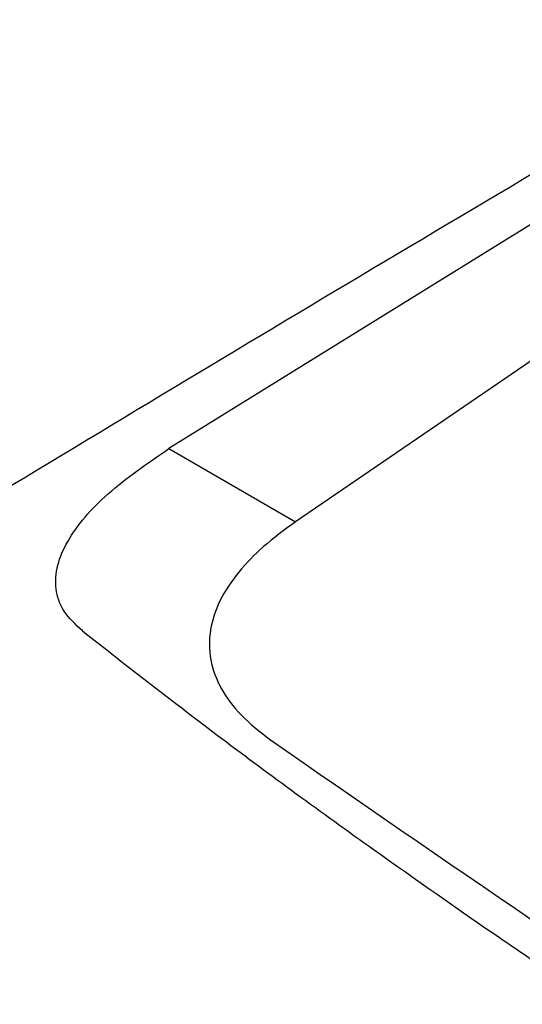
# Model space of a CAD drawing. Header units: millimetres. Extents: x -0.66 to 0.91, y -0.4 to 0.64.
# Tile 115 of 241: x 0.5637 to 0.5842, y -0.0925 to -0.0524. Entities that reach past the tile are written whole.
import ezdxf

# ---------------------------------------------------------------- set-up
doc = ezdxf.new("R2010")
doc.units = ezdxf.units.MM
doc.layers.add('FORMAT', color=7, linetype='Continuous')

msp = doc.modelspace()

# ---------------------------------------------------------------- linework, layer by layer
at = {"layer": 'FORMAT', "color": 7, "linetype": 'Continuous', "lineweight": 25}
for p, q in [((0.603154, -0.049222), (0.569814, -0.069865)), ((0.605178, -0.052202), (0.574981, -0.072849)), ((0.569814, -0.069865), (0.574981, -0.072849))]:
    msp.add_line(p, q, dxfattribs=at)
for points, knots in [([(0.530316, -0.091743), (0.531057, -0.091279), (0.5372, -0.087433), (0.548747, -0.080278), (0.564959, -0.070398), (0.581176, -0.060688), (0.593407, -0.053488), (0.600232, -0.049521), (0.601651, -0.048696)], [0, 0, 0, 0, 0.031183, 0.25842, 0.485677, 0.712991, 0.940324, 1, 1, 1, 1]), ([(0.566292, -0.077292), (0.566016, -0.077029), (0.565469, -0.07651), (0.565162, -0.075592), (0.565235, -0.074627), (0.565795, -0.07332), (0.567193, -0.071676), (0.568941, -0.070468), (0.569814, -0.069865)], [0, 0, 0, 0, 0.130399, 0.257949, 0.384713, 0.509942, 0.755304, 1, 1, 1, 1]), ([(0.574981, -0.072849), (0.574532, -0.073177), (0.573656, -0.073817), (0.572609, -0.0749), (0.571848, -0.076041), (0.571449, -0.077252), (0.571453, -0.078471), (0.571899, -0.079651), (0.57272, -0.080764), (0.573539, -0.081403), (0.573956, -0.081729)], [0, 0, 0, 0, 0.128179, 0.249752, 0.37744, 0.499804, 0.624644, 0.749354, 0.872076, 1, 1, 1, 1]), ([(0.566292, -0.077292), (0.568151, -0.078742), (0.571873, -0.081644), (0.577652, -0.085856), (0.583339, -0.089835), (0.589804, -0.094194), (0.597727, -0.099315), (0.607349, -0.105244), (0.617627, -0.111303), (0.628494, -0.117451), (0.639883, -0.123651), (0.651116, -0.12955), (0.662078, -0.13513), (0.671887, -0.139989), (0.681066, -0.144436), (0.686751, -0.147126), (0.689583, -0.148466)], [0, 0, 0, 0, 0.069913, 0.139967, 0.194875, 0.24973, 0.33286, 0.416213, 0.499995, 0.583742, 0.667148, 0.750521, 0.820736, 0.890985, 0.945689, 1, 1, 1, 1]), ([(0.573956, -0.081729), (0.581043, -0.086624), (0.595213, -0.096413), (0.6177, -0.110434), (0.641075, -0.123913), (0.662849, -0.135601), (0.677178, -0.142525), (0.683087, -0.145381)], [0, 0, 0, 0, 0.2127179, 0.4253551, 0.6381351, 0.8507718, 1, 1, 1, 1])]:
    msp.add_open_spline(points, degree=3, knots=knots, dxfattribs=at)

doc.saveas('drawing.dxf')
